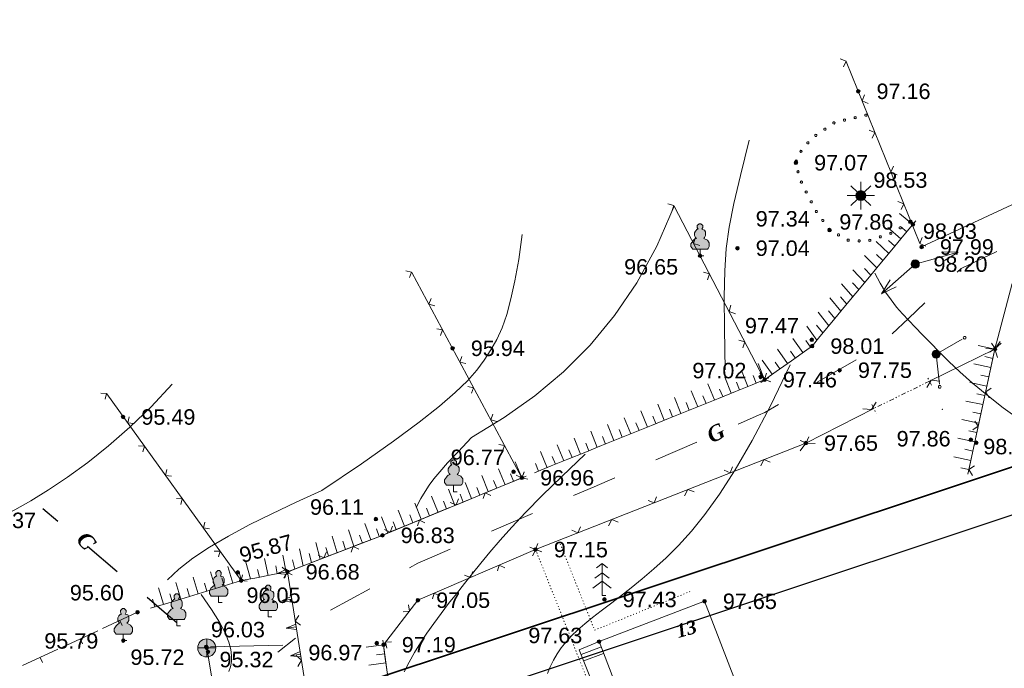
# Model space of a CAD drawing. Header units: millimetres. Extents: x 9396 to 25236, y 15106 to 31102.
# Tile 54 of 256: x 10264 to 10372, y 16386 to 16457. Entities that reach past the tile are written whole.
import ezdxf
from ezdxf.enums import TextEntityAlignment as Align

# ---------------------------------------------------------------- set-up
doc = ezdxf.new("R2010")
doc.units = ezdxf.units.MM
for name, pattern in [('DIVIDE', [1.25, 0.5, -0.25, 0, -0.25, 0, -0.25]), ('DOT', [0.25, 0, -0.25]), ('HIDDEN', [0.375, 0.25, -0.125])]:
    doc.linetypes.add(name, pattern=pattern)
for name, color, linetype, lineweight, true_color in [('1001010', 7, 'Continuous', 9, 0x000000), ('10010110', 7, 'Continuous', 20, 0xa25100), ('10010212', 7, 'Continuous', 9, 0x000000), ('10010230', 7, 'Continuous', 20, 0x000000), ('10010250', 7, 'Continuous', 9, 0x000000), ('1060000', 7, 'Continuous', 9, 0x000000), ('1070000', 7, 'DOT', 9, 0x000000), ('2030012', 7, 'Continuous', 9, 0x000000), ('21100200', 7, 'HIDDEN', 0, 0x800080), ('3000105', 7, 'DIVIDE', 9, 0x000000), ('3000113', 7, 'Continuous', 9, 0x000000), ('3000220', 7, 'Continuous', 9, 0x000000), ('3000260', 7, 'Continuous', 9, 0x000000), ('4000091', 7, 'Continuous', 9, 0x000000), ('4000210', 7, 'Continuous', 9, 0x000000), ('4000230', 7, 'Continuous', 9, 0x000000), ('5010320', 7, 'Continuous', 20, 0x800000), ('5010430', 7, 'Continuous', 9, 0x000000), ('6011210', 1, 'Continuous', 9, 0xff0000), ('8010120', 7, 'Continuous', 20, 0x0080ff), ('9010110', 7, 'Continuous', 9, 0x000000)]:
    doc.layers.add(name, color=color, linetype=linetype, lineweight=lineweight, true_color=true_color)
doc.layers.add('Рамка', color=7, linetype='Continuous', lineweight=35)
doc.styles.add('10', font='timesbi.ttf', dxfattribs={"height": 0.001481})
doc.styles.add('3', font='timesbi.ttf', dxfattribs={"height": 0.001693})
doc.styles.add('F2', font='arial.ttf', dxfattribs={"height": 0.001693})

# ---------------------------------------------------------------- blocks, each defined once
blk = doc.blocks.new('SYMBOL21100200')
at = {"true_color": 0x800080}
h = blk.add_hatch(color=216, dxfattribs=at)
edge = h.paths.add_edge_path()
edge.add_arc((0, 0), 0.1, 0, 360)
at = {"color": 216, "linetype": 'Continuous', "lineweight": 0, "true_color": 0x800080}
blk.add_circle((0, 0), 0.1, dxfattribs=at)
blk = doc.blocks.new('SYMBOL4000210')
at = {"true_color": 0xffffff}
blk.add_hatch(color=7, dxfattribs=at).paths.add_polyline_path([(0.05, 1.75), (-0.05, 1.75), (-0.15, 1.65), (-0.15, 1.55), (-0.1, 1.45), (-0.15, 1.45), (-0.25, 1.35), (-0.3, 1.25), (-0.3, 1.1), (-0.25, 1), (-0.2, 0.95), (-0.3, 0.9), (-0.35, 0.85), (-0.4, 0.8), (-0.5, 0.65), (-0.5, 0.5), (-0.4, 0.35), (-0.3, 0.35), (-0.1, 0.35), (0, 0.35), (0.15, 0.35), (0.4, 0.35), (0.45, 0.4), (0.5, 0.5), (0.5, 0.7), (0.4, 0.85), (0.2, 0.95), (0.25, 1), (0.3, 1.1), (0.3, 1.3), (0.25, 1.4), (0.1, 1.45), (0.15, 1.55), (0.15, 1.65)])
at = {"color": 18, "linetype": 'Continuous', "lineweight": 0, "true_color": 0x000000, "flags": 128}
blk.add_lwpolyline([(0.05, 1.75), (-0.05, 1.75), (-0.15, 1.65), (-0.15, 1.55), (-0.1, 1.45), (-0.15, 1.45), (-0.25, 1.35), (-0.3, 1.25), (-0.3, 1.1), (-0.25, 1), (-0.2, 0.95), (-0.3, 0.9), (-0.35, 0.85), (-0.4, 0.8), (-0.5, 0.65), (-0.5, 0.5), (-0.4, 0.35), (-0.3, 0.35), (-0.1, 0.35), (0, 0.35), (0.15, 0.35), (0.4, 0.35), (0.45, 0.4), (0.5, 0.5), (0.5, 0.7), (0.4, 0.85), (0.2, 0.95), (0.25, 1), (0.3, 1.1), (0.3, 1.3), (0.25, 1.4), (0.1, 1.45), (0.15, 1.55), (0.15, 1.65), (0.05, 1.75)], close=True, dxfattribs=at)
blk.add_lwpolyline([(0, 0.35), (0, 0), (0.2, 0)], dxfattribs=at)
blk = doc.blocks.new('SYMBOL5010430')
at = {"true_color": 0xffffff}
h = blk.add_hatch(color=7, dxfattribs=at)
edge = h.paths.add_edge_path()
edge.add_arc((0, 0), 0.495, 0, 360)
at = {"color": 18, "linetype": 'Continuous', "lineweight": 0, "true_color": 0x000000, "flags": 128}
for points in [[(-0.495, 0), (0.495, 0)], [(0, -0.495), (0, 0.495)]]:
    blk.add_lwpolyline(points, dxfattribs=at)
at = {"color": 18, "linetype": 'Continuous', "lineweight": 0, "true_color": 0x000000}
blk.add_circle((0, 0), 0.495, dxfattribs=at)
blk = doc.blocks.new('SYMBOL2030012')
at = {"true_color": 0xffffff}
h = blk.add_hatch(color=7, dxfattribs=at)
edge = h.paths.add_edge_path()
edge.add_arc((0, 0), 0.225, 0, 360)
at = {"true_color": 0x000000}
h = blk.add_hatch(color=18, dxfattribs=at)
edge = h.paths.add_edge_path()
edge.add_arc((0, 0), 0.05, 0, 360)
at = {"color": 18, "linetype": 'Continuous', "lineweight": 0, "true_color": 0x000000}
for radius in [0.225, 0.05]:
    blk.add_circle((0, 0), radius, dxfattribs=at)
blk = doc.blocks.new('SYMBOL10010250')
at = {"true_color": 0xffffff}
h = blk.add_hatch(color=7, dxfattribs=at)
edge = h.paths.add_edge_path()
edge.add_arc((0, 0), 0.27, 0, 360)
at = {"color": 18, "linetype": 'Continuous', "lineweight": 0, "true_color": 0x000000, "flags": 128}
for points in [[(-0.189, 0.189), (-0.54, 0.54)], [(0, 0.27), (0, 0.756)], [(0.189, 0.189), (0.54, 0.54)], [(-0.27, 0), (-0.756, 0)], [(0.27, 0), (0.756, 0)], [(-0.54, -0.54), (-0.189, -0.189)], [(0, -0.27), (0, -0.756)], [(0.189, -0.189), (0.54, -0.54)]]:
    blk.add_lwpolyline(points, dxfattribs=at)
at = {"color": 18, "linetype": 'Continuous', "lineweight": 0, "true_color": 0x000000}
blk.add_circle((0, 0), 0.27, dxfattribs=at)
blk = doc.blocks.new('SYMBOL4000230')
at = {"color": 18, "linetype": 'Continuous', "lineweight": 0, "true_color": 0x000000, "flags": 128}
for points in [[(0.204, 0), (0, 0), (0, 1.75), (-0.3, 1.5)], [(0, 1.75), (0.3, 1.5)], [(0, 1.241), (-0.4, 0.95)], [(0, 1.241), (0.4, 0.95)], [(0, 0.778), (-0.5, 0.4)], [(0, 0.778), (0.5, 0.4)]]:
    blk.add_lwpolyline(points, dxfattribs=at)

msp = doc.modelspace()

# ---------------------------------------------------------------- linework, layer by layer
at = {"layer": '1001010', "color": 253}
for p, q in [((10338.88, 16393.12), (10342.26, 16384.34)), ((10325.36, 16387.3), (10327.57, 16388.15)), ((10325.64, 16386.59), (10327.81, 16387.39))]:
    msp.add_line(p, q, dxfattribs=at)
for points in [[(10346.96, 16372.74, 0), (10335.18, 16368.22, 0), (10327.32, 16388.7, 0), (10338.88, 16393.12, 0)], [(10327.32, 16388.7, 0), (10325.12, 16387.82, 0), (10327.27, 16382.51, 0), (10329.5, 16383.3, 0)]]:
    msp.add_polyline3d(points, dxfattribs=at)
at = {"layer": '10010110'}
for points in [[(10343.78, 16443.61, 0), (10342.82, 16439.74, 0), (10342.1, 16436.67, 0), (10341.59, 16434.1, 0), (10341.26, 16431.74, 0), (10341.08, 16429.29, 0), (10341.02, 16426.46, 0), (10341.05, 16422.95, 0), (10341.13, 16418.48, 0)], [(10335.55, 16436.4, 0), (10333.63, 16431.99, 0), (10331.46, 16428, 0), (10329.02, 16424.41, 0), (10326.34, 16421.18, 0), (10323.43, 16418.26, 0), (10320.28, 16415.63, 0), (10316.92, 16413.24, 0), (10313.35, 16411.07, 0)], [(10296.94, 16405.25, 0), (10301.27, 16408.17, 0), (10304.79, 16410.64, 0), (10307.61, 16412.72, 0), (10309.83, 16414.47, 0), (10311.56, 16415.97, 0), (10312.88, 16417.27, 0), (10313.91, 16418.43, 0), (10314.74, 16419.53, 0), (10315.46, 16420.64, 0), (10316.1, 16421.8, 0), (10316.68, 16423.07, 0), (10317.19, 16424.53, 0), (10317.66, 16426.22, 0), (10318.1, 16428.2, 0), (10318.51, 16430.54, 0), (10318.9, 16433.29, 0)], [(10357.53, 16429.06, 0), (10358.12, 16427.95, 0), (10358.71, 16426.98, 0), (10359.31, 16426.12, 0), (10359.92, 16425.34, 0), (10360.57, 16424.6, 0), (10361.25, 16423.87, 0), (10361.97, 16423.12, 0), (10362.76, 16422.31, 0), (10363.62, 16421.43, 0), (10364.57, 16420.45, 0), (10365.64, 16419.39, 0), (10366.85, 16418.25, 0), (10368.23, 16417.02, 0), (10369.8, 16415.71, 0), (10371.6, 16414.31, 0), (10373.63, 16412.83, 0)], [(10348.27, 16419.01, 0), (10346.09, 16414.52, 0), (10344.08, 16410.71, 0), (10342.23, 16407.52, 0), (10340.52, 16404.86, 0), (10338.92, 16402.64, 0), (10337.43, 16400.79, 0), (10336.01, 16399.23, 0), (10334.65, 16397.88, 0), (10333.33, 16396.67, 0), (10332.05, 16395.57, 0), (10330.83, 16394.58, 0), (10329.66, 16393.67, 0), (10328.57, 16392.84, 0), (10327.54, 16392.07, 0), (10326.6, 16391.34, 0), (10325.74, 16390.65, 0), (10324.98, 16389.98, 0), (10324.3, 16389.33, 0), (10323.7, 16388.67, 0), (10323.18, 16388.02, 0), (10322.72, 16387.35, 0), (10322.32, 16386.67, 0), (10321.97, 16385.95, 0), (10321.66, 16385.21, 0)], [(10280.54, 16416.89, 0), (10278.23, 16414.42, 0), (10275.9, 16412.17, 0), (10273.57, 16410.14, 0), (10271.29, 16408.32, 0), (10269.08, 16406.72, 0), (10266.99, 16405.32, 0), (10265.04, 16404.12, 0), (10263.28, 16403.13, 0), (10261.71, 16402.34, 0), (10260.27, 16401.75, 0), (10258.87, 16401.36, 0), (10257.41, 16401.18, 0), (10255.82, 16401.21, 0), (10254, 16401.46, 0), (10251.86, 16401.92, 0), (10249.32, 16402.6, 0)], [(10313.35, 16411.07, 0), (10311.86, 16409.49, 0), (10310.72, 16408.27, 0), (10309.87, 16407.31, 0), (10309.21, 16406.54, 0), (10308.7, 16405.85, 0), (10308.25, 16405.15, 0), (10307.8, 16404.37, 0), (10307.26, 16403.4, 0)], [(10305.94, 16385.4, 0), (10306.49, 16386.46, 0), (10307.09, 16387.52, 0), (10307.74, 16388.58, 0), (10308.45, 16389.64, 0), (10309.21, 16390.7, 0), (10310, 16391.78, 0), (10310.83, 16392.86, 0), (10311.68, 16393.94, 0), (10312.56, 16395.05, 0), (10313.46, 16396.16, 0), (10314.37, 16397.3, 0), (10315.36, 16398.5, 0), (10316.46, 16399.8, 0), (10317.74, 16401.23, 0), (10319.26, 16402.85, 0), (10321.07, 16404.7, 0), (10323.23, 16406.8, 0), (10325.78, 16409.22, 0)], [(10296.94, 16405.25, 0), (10294.13, 16403.97, 0), (10291.47, 16402.71, 0), (10288.98, 16401.48, 0), (10286.69, 16400.25, 0), (10284.62, 16399.04, 0), (10282.81, 16397.84, 0), (10281.26, 16396.65, 0), (10280.01, 16395.46, 0)], [(10283.72, 16393.87, 0), (10284.86, 16392.22, 0), (10285.72, 16390.83, 0), (10286.34, 16389.65, 0), (10286.74, 16388.66, 0), (10286.97, 16387.83, 0), (10287.05, 16387.13, 0), (10287.02, 16386.51, 0), (10286.91, 16385.95, 0), (10286.75, 16385.43, 0)]]:
    msp.add_polyline3d(points, dxfattribs=at)
at = {"layer": '10010212', "color": 253}
for p, q in [((10361.7, 16434.38), (10360.23, 16435.59)), ((10361.7, 16434.38), (10360.23, 16435.59)), ((10360.38, 16432.8), (10358.96, 16434.05)), ((10360.38, 16432.8), (10358.96, 16434.05)), ((10361.04, 16433.59), (10360.35, 16434.16)), ((10362.03, 16434.78), (10360.71, 16433.19)), ((10360.71, 16433.19), (10359.4, 16431.61)), ((10359.07, 16431.21), (10357.69, 16432.51)), ((10359.07, 16431.21), (10357.69, 16432.51)), ((10359.73, 16432), (10359.03, 16432.62)), ((10357.76, 16429.63), (10356.41, 16430.97)), ((10357.76, 16429.63), (10356.41, 16430.97)), ((10358.41, 16430.42), (10357.71, 16431.08)), ((10359.4, 16431.61), (10358.08, 16430.02)), ((10357.1, 16428.83), (10356.39, 16429.54)), ((10358.08, 16430.02), (10356.77, 16428.44)), ((10356.44, 16428.04), (10355.14, 16429.43)), ((10356.44, 16428.04), (10355.14, 16429.43)), ((10355.13, 16426.46), (10353.87, 16427.88)), ((10355.13, 16426.46), (10353.87, 16427.88)), ((10355.79, 16427.25), (10355.08, 16427.99)), ((10356.77, 16428.44), (10355.46, 16426.85)), ((10353.82, 16424.87), (10352.61, 16426.34)), ((10353.82, 16424.87), (10352.61, 16426.34)), ((10354.47, 16425.66), (10353.76, 16426.45)), ((10355.46, 16426.85), (10354.14, 16425.27)), ((10354.14, 16425.27), (10352.83, 16423.68)), ((10352.5, 16423.29), (10351.34, 16424.79)), ((10352.5, 16423.29), (10351.34, 16424.79)), ((10353.16, 16424.08), (10352.45, 16424.91)), ((10351.19, 16421.7), (10350.07, 16423.24)), ((10351.19, 16421.7), (10350.07, 16423.24)), ((10351.85, 16422.5), (10351.14, 16423.37)), ((10352.83, 16423.68), (10351.52, 16422.1)), ((10349.66, 16420.35), (10348.56, 16421.9)), ((10349.66, 16420.35), (10348.56, 16421.9)), ((10350.5, 16420.95), (10349.98, 16421.68)), ((10370.7, 16420.74), (10368.84, 16421.14)), ((10370.7, 16420.74), (10368.84, 16421.14)), ((10370.81, 16421.25), (10370.37, 16419.22)), ((10347.98, 16419.16), (10346.88, 16420.72)), ((10347.98, 16419.16), (10346.88, 16420.72)), ((10348.82, 16419.76), (10348.3, 16420.49)), ((10350.08, 16420.65), (10348.4, 16419.46)), ((10370.48, 16419.72), (10369.6, 16419.92)), ((10345.46, 16417.38), (10344.75, 16419.14)), ((10345.46, 16417.38), (10344.75, 16419.14)), ((10346.3, 16417.98), (10345.2, 16419.53)), ((10346.3, 16417.98), (10345.2, 16419.53)), ((10347.14, 16418.57), (10346.62, 16419.3)), ((10348.4, 16419.46), (10346.72, 16418.27)), ((10370.26, 16418.71), (10368.4, 16419.11)), ((10370.26, 16418.71), (10368.4, 16419.11)), ((10370.37, 16419.22), (10369.93, 16417.19)), ((10343.62, 16416.64), (10342.91, 16418.4)), ((10343.62, 16416.64), (10342.91, 16418.4)), ((10344.54, 16417.01), (10344.2, 16417.84)), ((10345.46, 16417.38), (10344.94, 16418.12)), ((10346.72, 16418.27), (10345.04, 16417.08)), ((10370.04, 16417.69), (10369.16, 16417.88)), ((10339.95, 16415.16), (10339.24, 16416.92)), ((10339.95, 16415.16), (10339.24, 16416.92)), ((10341.79, 16415.9), (10341.08, 16417.66)), ((10341.79, 16415.9), (10341.08, 16417.66)), ((10344.08, 16416.83), (10342.25, 16416.08)), ((10342.71, 16416.27), (10342.37, 16417.1)), ((10345.92, 16417.57), (10344.08, 16416.83)), ((10369.82, 16416.68), (10367.96, 16417.08)), ((10369.82, 16416.68), (10367.96, 16417.08)), ((10369.93, 16417.19), (10369.49, 16415.15)), ((10338.12, 16414.42), (10337.41, 16416.18)), ((10338.12, 16414.42), (10337.41, 16416.18)), ((10339.04, 16414.79), (10338.7, 16415.62)), ((10342.25, 16416.08), (10340.41, 16415.34)), ((10340.87, 16415.53), (10340.53, 16416.36)), ((10369.6, 16415.66), (10368.72, 16415.85)), ((10334.45, 16412.94), (10333.74, 16414.7)), ((10334.45, 16412.94), (10333.74, 16414.7)), ((10336.28, 16413.68), (10335.57, 16415.44)), ((10336.28, 16413.68), (10335.57, 16415.44)), ((10338.58, 16414.6), (10336.74, 16413.86)), ((10337.2, 16414.05), (10336.86, 16414.88)), ((10340.41, 16415.34), (10338.58, 16414.6)), ((10369.38, 16414.65), (10367.52, 16415.05)), ((10369.38, 16414.65), (10367.52, 16415.05)), ((10369.49, 16415.15), (10369.05, 16413.12)), ((10332.62, 16412.2), (10331.9, 16413.96)), ((10332.62, 16412.2), (10331.9, 16413.96)), ((10333.53, 16412.57), (10333.2, 16413.4)), ((10336.74, 16413.86), (10334.91, 16413.12)), ((10335.37, 16413.31), (10335.03, 16414.14)), ((10369.16, 16413.63), (10368.28, 16413.82)), ((10328.95, 16410.71), (10328.24, 16412.48)), ((10328.95, 16410.71), (10328.24, 16412.48)), ((10330.78, 16411.46), (10330.07, 16413.22)), ((10330.78, 16411.46), (10330.07, 16413.22)), ((10333.07, 16412.38), (10331.24, 16411.64)), ((10331.7, 16411.83), (10331.36, 16412.66)), ((10334.91, 16413.12), (10333.07, 16412.38)), ((10368.94, 16412.61), (10367.08, 16413.02)), ((10368.94, 16412.61), (10367.08, 16413.02)), ((10369.05, 16413.12), (10368.61, 16411.09)), ((10327.11, 16409.97), (10326.4, 16411.74)), ((10327.11, 16409.97), (10326.4, 16411.74)), ((10331.24, 16411.64), (10329.41, 16410.9)), ((10329.86, 16411.08), (10329.53, 16411.92)), ((10368.72, 16411.6), (10367.84, 16411.79)), ((10323.44, 16408.49), (10322.73, 16410.25)), ((10323.44, 16408.49), (10322.73, 16410.25)), ((10325.28, 16409.23), (10324.57, 16410.99)), ((10325.28, 16409.23), (10324.57, 16410.99)), ((10327.57, 16410.16), (10325.74, 16409.42)), ((10326.2, 16409.6), (10325.86, 16410.44)), ((10329.41, 16410.9), (10327.57, 16410.16)), ((10328.03, 16410.34), (10327.69, 16411.18)), ((10368.5, 16410.58), (10366.64, 16410.98)), ((10368.5, 16410.58), (10366.64, 16410.98)), ((10368.61, 16411.09), (10368.17, 16409.06)), ((10321.61, 16407.75), (10320.9, 16409.51)), ((10321.61, 16407.75), (10320.9, 16409.51)), ((10325.74, 16409.42), (10323.9, 16408.68)), ((10324.36, 16408.86), (10324.02, 16409.7)), ((10368.28, 16409.57), (10367.4, 16409.76)), ((10368.17, 16409.06), (10367.73, 16407.03)), ((10318.86, 16406.64), (10318.13, 16408.4)), ((10318.86, 16406.64), (10318.13, 16408.4)), ((10320.69, 16407.38), (10320.35, 16408.22)), ((10323.9, 16408.68), (10322.07, 16407.94)), ((10322.53, 16408.12), (10322.19, 16408.96)), ((10368.06, 16408.55), (10366.2, 16408.95)), ((10368.06, 16408.55), (10366.2, 16408.95)), ((10315.18, 16405.13), (10314.47, 16406.89)), ((10315.18, 16405.13), (10314.47, 16406.89)), ((10317.02, 16405.88), (10316.3, 16407.64)), ((10317.02, 16405.88), (10316.3, 16407.64)), ((10317.94, 16406.26), (10317.6, 16407.09)), ((10322.07, 16407.94), (10320.23, 16407.2)), ((10367.84, 16407.54), (10366.96, 16407.73)), ((10313.34, 16404.37), (10312.64, 16406.13)), ((10313.34, 16404.37), (10312.64, 16406.13)), ((10317.48, 16406.07), (10315.64, 16405.32)), ((10316.1, 16405.51), (10315.76, 16406.34)), ((10319.32, 16406.83), (10317.48, 16406.07)), ((10311.51, 16403.61), (10310.8, 16405.38)), ((10311.51, 16403.61), (10310.8, 16405.38)), ((10312.43, 16403.99), (10312.09, 16404.84)), ((10315.64, 16405.32), (10313.8, 16404.56)), ((10314.26, 16404.75), (10313.92, 16405.59)), ((10307.83, 16402.1), (10307.14, 16403.87)), ((10307.83, 16402.1), (10307.14, 16403.87)), ((10309.67, 16402.86), (10308.97, 16404.62)), ((10309.67, 16402.86), (10308.97, 16404.62)), ((10311.97, 16403.8), (10310.13, 16403.05)), ((10310.59, 16403.24), (10310.25, 16404.08)), ((10313.8, 16404.56), (10311.97, 16403.8)), ((10305.99, 16401.34), (10305.31, 16403.11)), ((10305.99, 16401.34), (10305.31, 16403.11)), ((10306.91, 16401.72), (10306.58, 16402.58)), ((10310.13, 16403.05), (10308.29, 16402.29)), ((10308.75, 16402.48), (10308.41, 16403.33)), ((10302.31, 16399.86), (10301.66, 16401.65)), ((10302.31, 16399.86), (10301.66, 16401.65)), ((10304.16, 16400.59), (10303.47, 16402.36)), ((10304.16, 16400.59), (10303.47, 16402.36)), ((10306.45, 16401.53), (10304.62, 16400.78)), ((10305.07, 16400.97), (10304.74, 16401.82)), ((10308.29, 16402.29), (10306.45, 16401.53)), ((10300.45, 16399.15), (10299.87, 16400.95)), ((10300.45, 16399.15), (10299.87, 16400.95)), ((10303.23, 16400.22), (10302.91, 16401.06)), ((10296.74, 16397.72), (10296.27, 16399.56)), ((10296.74, 16397.72), (10296.27, 16399.56)), ((10298.6, 16398.43), (10298.07, 16400.26)), ((10298.6, 16398.43), (10298.07, 16400.26)), ((10299.52, 16398.79), (10299.23, 16399.7)), ((10302.77, 16400.04), (10300.92, 16399.32)), ((10301.38, 16399.5), (10301.07, 16400.37)), ((10294.89, 16397.01), (10294.48, 16398.86)), ((10294.89, 16397.01), (10294.48, 16398.86)), ((10295.81, 16397.36), (10295.56, 16398.35)), ((10299.06, 16398.61), (10297.21, 16397.9)), ((10297.67, 16398.08), (10297.39, 16399.02)), ((10300.92, 16399.32), (10299.06, 16398.61)), ((10289.12, 16395.58), (10288.61, 16397.4)), ((10289.12, 16395.58), (10288.61, 16397.4)), ((10291.07, 16395.95), (10290.64, 16397.79)), ((10291.07, 16395.95), (10290.64, 16397.79)), ((10293.03, 16396.32), (10292.67, 16398.18)), ((10293.03, 16396.32), (10292.67, 16398.18)), ((10295.35, 16397.18), (10293.5, 16396.47)), ((10293.96, 16396.65), (10293.72, 16397.67)), ((10297.21, 16397.9), (10295.35, 16397.18)), ((10285.29, 16394.53), (10284.74, 16396.34)), ((10285.29, 16394.53), (10284.74, 16396.34)), ((10287.19, 16395.11), (10286.64, 16396.92)), ((10287.19, 16395.11), (10286.64, 16396.92)), ((10288.14, 16395.39), (10287.88, 16396.26)), ((10290.1, 16395.76), (10289.9, 16396.59)), ((10293.51, 16396.41), (10291.56, 16396.04)), ((10292.05, 16396.13), (10291.88, 16397.01)), ((10281.49, 16393.37), (10280.94, 16395.19)), ((10281.49, 16393.37), (10280.94, 16395.19)), ((10283.39, 16393.95), (10282.84, 16395.76)), ((10283.39, 16393.95), (10282.84, 16395.76)), ((10284.34, 16394.24), (10284.08, 16395.1)), ((10287.67, 16395.25), (10285.77, 16394.67)), ((10286.24, 16394.82), (10285.98, 16395.68)), ((10291.56, 16396.04), (10289.61, 16395.67)), ((10279.59, 16392.79), (10279.04, 16394.61)), ((10279.59, 16392.79), (10279.04, 16394.61)), ((10280.54, 16393.08), (10280.28, 16393.94)), ((10283.87, 16394.09), (10281.97, 16393.51)), ((10282.44, 16393.66), (10282.18, 16394.52)), ((10285.77, 16394.67), (10283.87, 16394.09)), ((10280.06, 16392.93), (10278.16, 16392.36)), ((10278.64, 16392.5), (10278.38, 16393.36)), ((10281.97, 16393.51), (10280.06, 16392.93)), ((10303.63, 16388.86), (10303.89, 16386.87)), ((10303.7, 16388.36), (10301.81, 16388.11)), ((10303.7, 16388.36), (10301.81, 16388.11)), ((10303.96, 16386.38), (10302.08, 16386.13)), ((10303.96, 16386.38), (10302.08, 16386.13)), ((10303.83, 16387.37), (10302.94, 16387.25)), ((10303.89, 16386.87), (10304.16, 16384.89))]:
    msp.add_line(p, q, dxfattribs=at)
for points in [[(10351.52, 16422.1, 0), (10350.66, 16421.06, 0), (10350.08, 16420.65, 0)], [(10304.62, 16400.78, 0), (10303.56, 16400.34, 0), (10302.77, 16400.04, 0)], [(10289.61, 16395.67, 0), (10288.1, 16395.38, 0), (10287.67, 16395.25, 0)]]:
    msp.add_polyline3d(points, dxfattribs=at)
at = {"layer": '10010230', "color": 253}
for p, q in [((10293.16, 16396.34), (10292.07, 16396.17)), ((10293.16, 16396.34), (10295.56, 16381.32)), ((10293.64, 16393.34), (10292.55, 16393.16)), ((10294.12, 16390.33), (10293.03, 16390.16)), ((10294.6, 16387.33), (10293.51, 16387.16))]:
    msp.add_line(p, q, dxfattribs=at)
for points in [[(10293.11, 16396.64, 0), (10292.07, 16396.17, 0), (10293.21, 16396.04, 0)], [(10293.59, 16393.64, 0), (10292.55, 16393.16, 0), (10293.69, 16393.04, 0)], [(10294.07, 16390.63, 0), (10293.03, 16390.16, 0), (10294.17, 16390.03, 0)], [(10294.55, 16387.63, 0), (10293.51, 16387.16, 0), (10294.64, 16387.03, 0)]]:
    msp.add_polyline3d(points, dxfattribs=at)
for points in [[(10293.11, 16396.64, 0), (10292.07, 16396.17, 0), (10293.21, 16396.04, 0), (10293.11, 16396.64, 0)], [(10293.59, 16393.64, 0), (10292.55, 16393.16, 0), (10293.69, 16393.04, 0), (10293.59, 16393.64, 0)], [(10294.07, 16390.63, 0), (10293.03, 16390.16, 0), (10294.17, 16390.03, 0), (10294.07, 16390.63, 0)], [(10294.55, 16387.63, 0), (10293.51, 16387.16, 0), (10294.64, 16387.03, 0), (10294.55, 16387.63, 0)]]:
    msp.add_polyline3d(points, close=True, dxfattribs=at)
at = {"layer": '1060000', "color": 253}
msp.add_line((10284.72, 16388.13), (10292.65, 16388.33), dxfattribs=at)
at = {"layer": '1070000', "color": 253}
for points in [[(10323.06, 16399.39, 0), (10326.83, 16389.96, 0), (10337.25, 16394.18, 0)], [(10320.36, 16398.78, 0), (10330.43, 16373.52, 0), (10333.66, 16365.79, 0), (10344.08, 16369.74, 0)]]:
    msp.add_polyline3d(points, dxfattribs=at)
at = {"layer": '3000105', "color": 253}
for p, q in [((10363.73, 16416.77), (10363.25, 16417.75)), ((10363.51, 16417.22), (10357.41, 16414.22)), ((10357.19, 16414.67), (10357.67, 16413.68))]:
    msp.add_line(p, q, dxfattribs=at)
at = {"layer": '3000113', "color": 253}
msp.add_line((10362.65, 16431.92), (10375.4, 16437.88), dxfattribs=at)
at = {"layer": '3000220', "color": 253}
for p, q in [((10276.74, 16391.92), (10272.89, 16390.14)), ((10274.81, 16391.03), (10275.07, 16390.48)), ((10272.37, 16389.89), (10268.52, 16388.11)), ((10270.45, 16389), (10270.7, 16388.46)), ((10268, 16387.86), (10264.15, 16386.08)), ((10266.08, 16386.97), (10266.33, 16386.43))]:
    msp.add_line(p, q, dxfattribs=at)
at = {"layer": '3000260', "color": 253}
for p, q in [((10362.47, 16432.29), (10354.41, 16452.21)), ((10345.46, 16417.38), (10335.55, 16436.4)), ((10318.86, 16406.64), (10306.8, 16429.12)), ((10370.7, 16420.74), (10372.58, 16427.92)), ((10370.7, 16420.74), (10363.51, 16417.22)), ((10367.84, 16407.53), (10370.7, 16420.74)), ((10288.1, 16395.38), (10273.39, 16415.83)), ((10349.96, 16410.44), (10357.41, 16414.22)), ((10320.36, 16398.78), (10349.96, 16410.44)), ((10293.16, 16396.34), (10295.56, 16381.32))]:
    msp.add_line(p, q, dxfattribs=at)
for points in [[(10354.11, 16451.63, 0), (10354.39, 16452.26, 0), (10353.75, 16452.51, 0)], [(10356.81, 16447.61, 0), (10356.14, 16447.92, 0), (10356.41, 16448.59, 0)], [(10357.26, 16443.82, 0), (10357.55, 16444.46, 0), (10356.91, 16444.7, 0)], [(10359.97, 16439.8, 0), (10359.3, 16440.11, 0), (10359.57, 16440.78, 0)], [(10335.3, 16435.79, 0), (10335.52, 16436.45, 0), (10334.86, 16436.63, 0)], [(10360.42, 16436.01, 0), (10360.7, 16436.65, 0), (10360.07, 16436.89, 0)], [(10338.37, 16432.06, 0), (10337.68, 16432.3, 0), (10337.89, 16432.99, 0)], [(10363.13, 16432, 0), (10362.46, 16432.31, 0), (10362.73, 16432.97, 0)], [(10306.53, 16428.57, 0), (10306.77, 16429.17, 0), (10306.15, 16429.29, 0)], [(10339.18, 16428.33, 0), (10339.4, 16428.99, 0), (10338.75, 16429.17, 0)], [(10309.32, 16425.48, 0), (10308.66, 16425.65, 0), (10308.9, 16426.27, 0)], [(10342.26, 16424.6, 0), (10341.57, 16424.85, 0), (10341.77, 16425.53, 0)], [(10309.93, 16422.24, 0), (10310.17, 16422.84, 0), (10309.54, 16422.95, 0)], [(10343.07, 16420.88, 0), (10343.29, 16421.54, 0), (10342.63, 16421.72, 0)], [(10371.26, 16421.57, 0), (10370.68, 16420.73, 0), (10369.69, 16420.81, 0)], [(10370.11, 16420.41, 0), (10370.71, 16420.79, 0), (10370.32, 16421.37, 0)], [(10370.98, 16419.83, 0), (10370.7, 16420.76, 0), (10371.39, 16421.4, 0)], [(10312.72, 16419.15, 0), (10312.06, 16419.32, 0), (10312.29, 16419.94, 0)], [(10346.14, 16417.15, 0), (10345.45, 16417.39, 0), (10345.66, 16418.08, 0)], [(10313.32, 16415.91, 0), (10313.57, 16416.51, 0), (10312.94, 16416.62, 0)], [(10364.65, 16417.22, 0), (10363.71, 16417.32, 0), (10363.24, 16416.53, 0)], [(10273.18, 16415.25, 0), (10273.35, 16415.88, 0), (10272.72, 16415.9, 0)], [(10370.06, 16415.41, 0), (10369.68, 16416.06, 0), (10370.29, 16416.47, 0)], [(10356.21, 16414.18, 0), (10357.18, 16414.11, 0), (10357.67, 16414.92, 0)], [(10316.11, 16412.82, 0), (10315.46, 16412.98, 0), (10315.69, 16413.61, 0)], [(10276.33, 16412.6, 0), (10275.66, 16412.67, 0), (10275.81, 16413.32, 0)], [(10368.27, 16411.9, 0), (10368.87, 16412.28, 0), (10368.48, 16412.85, 0)], [(10277.33, 16409.49, 0), (10277.5, 16410.11, 0), (10276.86, 16410.14, 0)], [(10316.72, 16409.57, 0), (10316.96, 16410.17, 0), (10316.34, 16410.28, 0)], [(10349.35, 16410.74, 0), (10350.02, 16410.46, 0), (10350.29, 16411.11, 0)], [(10349.37, 16409.58, 0), (10349.97, 16410.45, 0), (10350.99, 16410.41, 0)], [(10345.03, 16407.96, 0), (10345.38, 16408.64, 0), (10346.07, 16408.37, 0)], [(10368.22, 16406.9, 0), (10367.84, 16407.55, 0), (10368.45, 16407.96, 0)], [(10280.47, 16406.83, 0), (10279.8, 16406.91, 0), (10279.95, 16407.55, 0)], [(10319.12, 16407.29, 0), (10318.85, 16406.64, 0), (10318.22, 16406.92, 0)], [(10319.51, 16406.48, 0), (10318.85, 16406.65, 0), (10319.09, 16407.27, 0)], [(10341.02, 16407.46, 0), (10341.68, 16407.18, 0), (10341.95, 16407.83, 0)], [(10318.86, 16406.64, 0), (10303.56, 16400.34, 0), (10293.16, 16396.34, 0)], [(10315.44, 16404.69, 0), (10314.84, 16404.99, 0), (10314.63, 16404.36, 0)], [(10336.69, 16404.68, 0), (10337.04, 16405.35, 0), (10337.73, 16405.09, 0)], [(10281.47, 16403.73, 0), (10281.64, 16404.35, 0), (10281.01, 16404.38, 0)], [(10311.91, 16404.32, 0), (10311.64, 16403.67, 0), (10311, 16403.95, 0)], [(10332.68, 16404.17, 0), (10333.34, 16403.9, 0), (10333.62, 16404.54, 0)], [(10284.62, 16401.07, 0), (10283.95, 16401.15, 0), (10284.1, 16401.79, 0)], [(10308.23, 16401.72, 0), (10307.62, 16402.02, 0), (10307.42, 16401.39, 0)], [(10328.36, 16401.39, 0), (10328.7, 16402.07, 0), (10329.4, 16401.8, 0)], [(10304.69, 16401.35, 0), (10304.42, 16400.7, 0), (10303.79, 16400.98, 0)], [(10324.34, 16400.89, 0), (10325, 16400.61, 0), (10325.28, 16401.26, 0)], [(10320.61, 16399.43, 0), (10320.35, 16398.78, 0), (10319.71, 16399.05, 0)], [(10285.62, 16397.97, 0), (10285.79, 16398.59, 0), (10285.15, 16398.62, 0)], [(10297.44, 16398.52, 0), (10297.15, 16397.88, 0), (10296.53, 16398.17, 0)], [(10300.98, 16398.81, 0), (10300.38, 16399.12, 0), (10300.16, 16398.5, 0)], [(10320.36, 16398.78, 0), (10307.46, 16393.24, 0), (10303.7, 16388.36, 0), (10307.8, 16357.98, 0)], [(10320.02, 16398.11, 0), (10320.37, 16398.78, 0), (10321.06, 16398.52, 0)], [(10292.57, 16396.87, 0), (10293.16, 16396.33, 0), (10292.76, 16395.66, 0)], [(10293.7, 16396.01, 0), (10293.1, 16396.32, 0), (10292.88, 16395.7, 0)], [(10313.47, 16396.37, 0), (10313.21, 16395.71, 0), (10312.58, 16395.98, 0)], [(10316.99, 16396.79, 0), (10316.38, 16397.07, 0), (10316.18, 16396.44, 0)], [(10288.76, 16395.31, 0), (10288.09, 16395.39, 0), (10288.24, 16396.03, 0)], [(10309.85, 16393.73, 0), (10309.25, 16394.01, 0), (10309.05, 16393.38, 0)], [(10306.45, 16392.75, 0), (10306.54, 16392.05, 0), (10305.86, 16391.98, 0)], [(10294.42, 16391.58, 0), (10294.02, 16390.95, 0), (10294.6, 16390.5, 0)], [(10304.57, 16388.68, 0), (10303.91, 16388.63, 0), (10304.04, 16387.99, 0)], [(10294.11, 16387.2, 0), (10294.7, 16386.66, 0), (10294.31, 16385.99, 0)]]:
    msp.add_polyline3d(points, dxfattribs=at)
at = {"layer": '4000091', "color": 253}
for points in [[(10354.21, 16445.69, 0), (10354.27, 16445.7, 0), (10354.32, 16445.75, 0), (10354.33, 16445.81, 0), (10354.32, 16445.87, 0), (10354.27, 16445.91, 0), (10354.21, 16445.93, 0), (10354.15, 16445.91, 0), (10354.11, 16445.87, 0), (10354.09, 16445.81, 0), (10354.11, 16445.75, 0), (10354.15, 16445.7, 0), (10354.21, 16445.69, 0)], [(10355.38, 16445.96, 0), (10355.44, 16445.97, 0), (10355.49, 16446.02, 0), (10355.5, 16446.08, 0), (10355.49, 16446.14, 0), (10355.44, 16446.18, 0), (10355.38, 16446.2, 0), (10355.32, 16446.18, 0), (10355.28, 16446.14, 0), (10355.26, 16446.08, 0), (10355.28, 16446.02, 0), (10355.32, 16445.97, 0), (10355.38, 16445.96, 0)], [(10356.56, 16446.23, 0), (10356.62, 16446.24, 0), (10356.66, 16446.29, 0), (10356.68, 16446.35, 0), (10356.66, 16446.41, 0), (10356.62, 16446.45, 0), (10356.56, 16446.47, 0), (10356.5, 16446.45, 0), (10356.45, 16446.41, 0), (10356.44, 16446.35, 0), (10356.45, 16446.29, 0), (10356.5, 16446.24, 0), (10356.56, 16446.23, 0)], [(10352.07, 16444.69, 0), (10352.13, 16444.71, 0), (10352.17, 16444.75, 0), (10352.19, 16444.81, 0), (10352.17, 16444.87, 0), (10352.13, 16444.92, 0), (10352.07, 16444.93, 0), (10352.01, 16444.92, 0), (10351.96, 16444.87, 0), (10351.95, 16444.81, 0), (10351.96, 16444.75, 0), (10352.01, 16444.71, 0), (10352.07, 16444.69, 0)], [(10353.06, 16445.37, 0), (10353.12, 16445.39, 0), (10353.16, 16445.43, 0), (10353.18, 16445.5, 0), (10353.16, 16445.56, 0), (10353.12, 16445.6, 0), (10353.06, 16445.62, 0), (10353, 16445.6, 0), (10352.95, 16445.56, 0), (10352.94, 16445.5, 0), (10352.95, 16445.43, 0), (10353, 16445.39, 0), (10353.06, 16445.37, 0)], [(10351.07, 16444.01, 0), (10351.13, 16444.02, 0), (10351.18, 16444.07, 0), (10351.19, 16444.13, 0), (10351.18, 16444.19, 0), (10351.13, 16444.23, 0), (10351.07, 16444.25, 0), (10351.01, 16444.23, 0), (10350.97, 16444.19, 0), (10350.95, 16444.13, 0), (10350.97, 16444.07, 0), (10351.01, 16444.02, 0), (10351.07, 16444.01, 0)], [(10349.44, 16442.26, 0), (10349.5, 16442.28, 0), (10349.55, 16442.32, 0), (10349.56, 16442.38, 0), (10349.55, 16442.44, 0), (10349.5, 16442.49, 0), (10349.44, 16442.5, 0), (10349.38, 16442.49, 0), (10349.34, 16442.44, 0), (10349.32, 16442.38, 0), (10349.34, 16442.32, 0), (10349.38, 16442.28, 0), (10349.44, 16442.26, 0)], [(10350.2, 16443.2, 0), (10350.26, 16443.22, 0), (10350.3, 16443.26, 0), (10350.32, 16443.32, 0), (10350.3, 16443.38, 0), (10350.26, 16443.43, 0), (10350.2, 16443.44, 0), (10350.14, 16443.43, 0), (10350.09, 16443.38, 0), (10350.07, 16443.32, 0), (10350.09, 16443.26, 0), (10350.14, 16443.22, 0), (10350.2, 16443.2, 0)], [(10348.93, 16441.2, 0), (10348.99, 16441.22, 0), (10349.03, 16441.26, 0), (10349.05, 16441.32, 0), (10349.03, 16441.38, 0), (10348.99, 16441.43, 0), (10348.93, 16441.44, 0), (10348.87, 16441.43, 0), (10348.82, 16441.38, 0), (10348.81, 16441.32, 0), (10348.82, 16441.26, 0), (10348.87, 16441.22, 0), (10348.93, 16441.2, 0)], [(10349.12, 16440.03, 0), (10349.18, 16440.05, 0), (10349.22, 16440.09, 0), (10349.24, 16440.16, 0), (10349.22, 16440.22, 0), (10349.18, 16440.26, 0), (10349.12, 16440.28, 0), (10349.06, 16440.26, 0), (10349.01, 16440.22, 0), (10349, 16440.16, 0), (10349.01, 16440.09, 0), (10349.06, 16440.05, 0), (10349.12, 16440.03, 0)], [(10349.49, 16438.9, 0), (10349.55, 16438.91, 0), (10349.6, 16438.96, 0), (10349.61, 16439.02, 0), (10349.6, 16439.08, 0), (10349.55, 16439.12, 0), (10349.49, 16439.14, 0), (10349.43, 16439.12, 0), (10349.39, 16439.08, 0), (10349.37, 16439.02, 0), (10349.39, 16438.96, 0), (10349.43, 16438.91, 0), (10349.49, 16438.9, 0)], [(10350.01, 16437.81, 0), (10350.07, 16437.83, 0), (10350.11, 16437.87, 0), (10350.13, 16437.93, 0), (10350.11, 16437.99, 0), (10350.07, 16438.03, 0), (10350.01, 16438.05, 0), (10349.95, 16438.03, 0), (10349.91, 16437.99, 0), (10349.89, 16437.93, 0), (10349.91, 16437.87, 0), (10349.95, 16437.83, 0), (10350.01, 16437.81, 0)], [(10350.57, 16436.74, 0), (10350.63, 16436.76, 0), (10350.67, 16436.8, 0), (10350.69, 16436.86, 0), (10350.67, 16436.92, 0), (10350.63, 16436.97, 0), (10350.57, 16436.98, 0), (10350.51, 16436.97, 0), (10350.46, 16436.92, 0), (10350.44, 16436.86, 0), (10350.46, 16436.8, 0), (10350.51, 16436.76, 0), (10350.57, 16436.74, 0)], [(10351.13, 16435.68, 0), (10351.19, 16435.7, 0), (10351.23, 16435.74, 0), (10351.25, 16435.8, 0), (10351.23, 16435.86, 0), (10351.19, 16435.9, 0), (10351.13, 16435.92, 0), (10351.07, 16435.9, 0), (10351.03, 16435.86, 0), (10351.01, 16435.8, 0), (10351.03, 16435.74, 0), (10351.07, 16435.7, 0), (10351.13, 16435.68, 0)], [(10351.83, 16434.7, 0), (10351.89, 16434.71, 0), (10351.93, 16434.76, 0), (10351.95, 16434.82, 0), (10351.93, 16434.88, 0), (10351.89, 16434.92, 0), (10351.83, 16434.94, 0), (10351.77, 16434.92, 0), (10351.72, 16434.88, 0), (10351.71, 16434.82, 0), (10351.72, 16434.76, 0), (10351.77, 16434.71, 0), (10351.83, 16434.7, 0)], [(10352.52, 16433.72, 0), (10352.58, 16433.73, 0), (10352.63, 16433.78, 0), (10352.64, 16433.84, 0), (10352.63, 16433.9, 0), (10352.58, 16433.94, 0), (10352.52, 16433.96, 0), (10352.46, 16433.94, 0), (10352.42, 16433.9, 0), (10352.4, 16433.84, 0), (10352.42, 16433.78, 0), (10352.46, 16433.73, 0), (10352.52, 16433.72, 0)], [(10360.32, 16433.89, 0), (10360.38, 16433.91, 0), (10360.42, 16433.95, 0), (10360.44, 16434.01, 0), (10360.42, 16434.07, 0), (10360.38, 16434.12, 0), (10360.32, 16434.13, 0), (10360.26, 16434.12, 0), (10360.21, 16434.07, 0), (10360.2, 16434.01, 0), (10360.21, 16433.95, 0), (10360.26, 16433.91, 0), (10360.32, 16433.89, 0)], [(10361.35, 16434.51, 0), (10361.41, 16434.53, 0), (10361.46, 16434.57, 0), (10361.47, 16434.63, 0), (10361.46, 16434.69, 0), (10361.41, 16434.73, 0), (10361.35, 16434.75, 0), (10361.29, 16434.73, 0), (10361.25, 16434.69, 0), (10361.23, 16434.63, 0), (10361.25, 16434.57, 0), (10361.29, 16434.53, 0), (10361.35, 16434.51, 0)], [(10353.55, 16433.11, 0), (10353.62, 16433.13, 0), (10353.66, 16433.17, 0), (10353.68, 16433.23, 0), (10353.66, 16433.29, 0), (10353.62, 16433.34, 0), (10353.55, 16433.35, 0), (10353.49, 16433.34, 0), (10353.45, 16433.29, 0), (10353.43, 16433.23, 0), (10353.45, 16433.17, 0), (10353.49, 16433.13, 0), (10353.55, 16433.11, 0)], [(10354.61, 16432.54, 0), (10354.67, 16432.56, 0), (10354.72, 16432.6, 0), (10354.73, 16432.66, 0), (10354.72, 16432.72, 0), (10354.67, 16432.77, 0), (10354.61, 16432.78, 0), (10354.55, 16432.77, 0), (10354.51, 16432.72, 0), (10354.49, 16432.66, 0), (10354.51, 16432.6, 0), (10354.55, 16432.56, 0), (10354.61, 16432.54, 0)], [(10358.13, 16432.91, 0), (10358.19, 16432.93, 0), (10358.24, 16432.97, 0), (10358.26, 16433.03, 0), (10358.24, 16433.09, 0), (10358.19, 16433.13, 0), (10358.13, 16433.15, 0), (10358.07, 16433.13, 0), (10358.03, 16433.09, 0), (10358.01, 16433.03, 0), (10358.03, 16432.97, 0), (10358.07, 16432.93, 0), (10358.13, 16432.91, 0)], [(10359.28, 16433.29, 0), (10359.34, 16433.31, 0), (10359.38, 16433.35, 0), (10359.4, 16433.41, 0), (10359.38, 16433.47, 0), (10359.34, 16433.51, 0), (10359.28, 16433.53, 0), (10359.22, 16433.51, 0), (10359.17, 16433.47, 0), (10359.16, 16433.41, 0), (10359.17, 16433.35, 0), (10359.22, 16433.31, 0), (10359.28, 16433.29, 0)], [(10355.81, 16432.45, 0), (10355.87, 16432.47, 0), (10355.91, 16432.51, 0), (10355.93, 16432.57, 0), (10355.91, 16432.63, 0), (10355.87, 16432.68, 0), (10355.81, 16432.7, 0), (10355.75, 16432.68, 0), (10355.7, 16432.63, 0), (10355.69, 16432.57, 0), (10355.7, 16432.51, 0), (10355.75, 16432.47, 0), (10355.81, 16432.45, 0)], [(10356.99, 16432.53, 0), (10357.05, 16432.54, 0), (10357.1, 16432.59, 0), (10357.11, 16432.65, 0), (10357.1, 16432.71, 0), (10357.05, 16432.75, 0), (10356.99, 16432.77, 0), (10356.93, 16432.75, 0), (10356.89, 16432.71, 0), (10356.87, 16432.65, 0), (10356.89, 16432.59, 0), (10356.93, 16432.54, 0), (10356.99, 16432.53, 0)]]:
    msp.add_polyline3d(points, close=True, dxfattribs=at)
at = {"layer": '5010320', "lineweight": 30}
for p, q in [((10266.37, 16403.28), (10268, 16401.89)), ((10274.52, 16396.35), (10271.26, 16399.12)), ((10277.78, 16393.58), (10279.41, 16392.19)), ((10279.41, 16392.19), (10281.04, 16390.81))]:
    msp.add_line(p, q, dxfattribs=at)
at = {"layer": '5010320'}
msp.add_polyline3d([(10285.01, 16383.82, 0), (10284.32, 16388.02, 0), (10284.3, 16388.04, 0)], dxfattribs=at)
at = {"layer": '6011210'}
for q in [(10366.68, 16431.36), (10358.28, 16426.8)]:
    msp.add_line((10361.96, 16430.04), q, dxfattribs=at)
for points in [[(10364.9, 16431.38, 0), (10366.68, 16431.36, 0), (10366.68, 16431.36, 0), (10365.17, 16430.42, 0)], [(10359.88, 16427.55, 0), (10358.28, 16426.8, 0), (10358.28, 16426.8, 0), (10359.22, 16428.3, 0)]]:
    msp.add_polyline3d(points, dxfattribs=at)
at = {"layer": '8010120'}
for p, q in [((10363.01, 16425.79), (10361.22, 16424.1)), ((10361.22, 16424.1), (10359.44, 16422.41)), ((10351.22, 16417.1), (10355.48, 16419.56)), ((10344.8, 16413.5), (10342.55, 16412.52)), ((10333.54, 16408.61), (10338.04, 16410.56)), ((10329.03, 16406.65), (10326.78, 16405.67)), ((10326.78, 16405.67), (10324.53, 16404.7)), ((10315.51, 16400.78), (10320.02, 16402.74)), ((10311.01, 16398.83), (10308.75, 16397.85)), ((10297.88, 16392.15), (10302.21, 16394.47)), ((10294.04, 16389.1), (10292.13, 16387.55))]:
    msp.add_line(p, q, dxfattribs=at)
for points in [[(10366.57, 16429.17, 0), (10367, 16429.57, 0), (10370.91, 16431.41, 0)], [(10346.97, 16414.65, 0), (10345.48, 16413.79, 0), (10344.8, 16413.5, 0)], [(10308.75, 16397.85, 0), (10307.46, 16397.29, 0), (10306.54, 16396.8, 0)]]:
    msp.add_polyline3d(points, dxfattribs=at)
at = {"layer": '9010110', "color": 253}
for q in [(10367.12, 16421.83), (10364.62, 16416.9)]:
    msp.add_line((10364.26, 16420.18), q, dxfattribs=at)
for points in [[(10367.53, 16421.98, 0), (10367.51, 16422.05, 0), (10367.45, 16422.11, 0), (10367.38, 16422.13, 0), (10367.3, 16422.11, 0), (10367.25, 16422.05, 0), (10367.23, 16421.98, 0), (10367.25, 16421.9, 0), (10367.3, 16421.85, 0), (10367.38, 16421.83, 0), (10367.45, 16421.85, 0), (10367.51, 16421.9, 0), (10367.53, 16421.98, 0)], [(10364.8, 16416.6, 0), (10364.78, 16416.67, 0), (10364.73, 16416.73, 0), (10364.65, 16416.75, 0), (10364.58, 16416.73, 0), (10364.52, 16416.67, 0), (10364.5, 16416.6, 0), (10364.52, 16416.52, 0), (10364.58, 16416.47, 0), (10364.65, 16416.45, 0), (10364.73, 16416.47, 0), (10364.78, 16416.52, 0), (10364.8, 16416.6, 0)]]:
    msp.add_polyline3d(points, close=True, dxfattribs=at)
at = {"layer": '9010110'}
msp.add_point((10364.92, 16414.13), dxfattribs=at)
at = {"layer": 'Defpoints'}
msp.add_lwpolyline([(10137.95, 16637.54), (10562.55, 16778.72), (10656.26, 16496.88), (10231.65, 16355.71)], close=True, dxfattribs=at)
at = {"layer": 'Рамка'}
msp.add_lwpolyline([(10158.51, 16639.11), (10559.38, 16772.39), (10649.93, 16500.05), (10249.05, 16366.77)], close=True, dxfattribs=at)

# ---------------------------------------------------------------- block references
at = {"layer": '10010250', "color": 253, "xscale": 2, "yscale": 2, "zscale": 2}
msp.add_blockref('SYMBOL10010250', (10356, 16437.54, 6.15), dxfattribs=at)
at = {"layer": '2030012', "color": 253, "xscale": 2, "yscale": 2, "zscale": 2}
for p in [(10361.96, 16430.04), (10364.26, 16420.18)]:
    msp.add_blockref('SYMBOL2030012', p, dxfattribs=at)
at = {"layer": '21100200', "xscale": 2, "yscale": 2, "zscale": 2}
for p in [(10355.72, 16448.96, 194.32), (10348.88, 16441.14, 194.14), (10356.02, 16437.46, 197.06), (10352.58, 16433.76, 194.68), (10361.44, 16434.68, 195.72), (10361.7, 16434.38, 196.06), (10342.48, 16431.78, 194.08), (10362.66, 16431.91, 195.97), (10338.38, 16430.96, 193.3), (10361.96, 16430.04, 196.4), (10311.26, 16420.82, 191.88), (10350.62, 16421.76, 194.94), (10350.66, 16421.06, 196.02), (10370.7, 16420.74, 196.04), (10345.02, 16417.68, 194.04), (10353.68, 16418.42, 195.5), (10345.46, 16417.38, 194.92), (10275.16, 16413.3, 190.98), (10349.96, 16410.44, 195.3), (10368.06, 16410.8, 195.72), (10368.64, 16410.48, 196.6), (10317.94, 16407.3, 193.54), (10318.86, 16406.64, 193.92), (10302.86, 16402.12, 192.22), (10303.58, 16400.34, 193.66), (10320.36, 16398.78, 194.3), (10287.72, 16396.28, 191.74), (10293.16, 16396.34, 193.36), (10288.1, 16395.38, 192.1), (10307.46, 16393.24, 194.1), (10327.9, 16393.32, 194.86), (10338.88, 16393.12, 195.3), (10276.74, 16391.92, 191.2), (10275.18, 16388.82, 191.58), (10302.96, 16388.54, 193.94), (10303.7, 16388.36, 194.38), (10327.32, 16388.7, 195.26), (10284.26, 16388.12, 192.06), (10284.32, 16388.02, 190.64), (10284.46, 16387.58, 191.44)]:
    msp.add_blockref('SYMBOL21100200', p, dxfattribs=at)
at = {"layer": '4000210', "color": 253, "xscale": 2, "yscale": 2, "zscale": 2}
for p in [(10338.38, 16430.96), (10311.38, 16405.12), (10285.62, 16392.98), (10281.04, 16390.44), (10291.06, 16391.4), (10275.18, 16388.82)]:
    msp.add_blockref('SYMBOL4000210', p, dxfattribs=at)
at = {"layer": '4000230', "color": 253, "xscale": 2, "yscale": 2, "zscale": 2}
msp.add_blockref('SYMBOL4000230', (10327.64, 16393.77), dxfattribs=at)
at = {"layer": '5010430', "color": 253, "xscale": 2, "yscale": 2, "zscale": 2}
msp.add_blockref('SYMBOL5010430', (10284.32, 16388.02), dxfattribs=at)

# ---------------------------------------------------------------- texts
at = {"layer": '1001010', "color": 1, "true_color": 0xff0000, "style": '10'}
msp.add_text('13', height=1.481, rotation=15.5, dxfattribs=at).set_placement((10335.8, 16389.81), align=Align.MIDDLE_LEFT)
at = {"layer": '21100200', "color": 253, "style": 'F2'}
for s, p in [('97.16', (10357.72, 16448.96, 194.32)), ('97.07', (10350.88, 16441.14, 194.14)), ('98.53', (10357.38, 16439.24, 197.06)), ('97.34', (10344.48, 16435, 194.68)), ('97.86', (10353.64, 16434.66, 195.72)), ('98.03', (10362.8, 16433.64, 196.06)), ('97.99', (10364.66, 16431.91, 195.97)), ('97.04', (10344.48, 16431.78, 194.08)), ('96.65', (10330.06, 16429.74, 193.3)), ('98.20', (10363.96, 16430.04, 196.4)), ('97.47', (10343.3, 16423.3, 194.94)), ('95.94', (10313.26, 16420.82, 191.88)), ('98.01', (10352.66, 16421.06, 196.02)), ('97.02', (10337.54, 16418.38, 194.04)), ('97.75', (10355.68, 16418.42, 195.5)), ('97.46', (10347.46, 16417.38, 194.92)), ('95.49', (10277.16, 16413.3, 190.98)), ('97.65', (10351.96, 16410.44, 195.3)), ('97.86', (10359.92, 16410.92, 195.72)), ('98.30', (10369.42, 16410.06, 196.6)), ('96.77', (10311.06, 16408.88, 193.54)), ('96.96', (10320.86, 16406.64, 193.92)), ('96.11', (10295.64, 16403.44, 192.22)), ('95.37', (10259.7, 16401.98, 190.74)), ('96.83', (10305.58, 16400.34, 193.66)), ('97.15', (10322.36, 16398.78, 194.3)), ('96.68', (10295.16, 16396.34, 193.36)), ('95.60', (10269.32, 16394.06, 191.2)), ('96.05', (10288.68, 16393.78, 192.1)), ('97.05', (10309.46, 16393.24, 194.1)), ('97.43', (10329.9, 16393.32, 194.86)), ('97.65', (10340.88, 16393.12, 195.3)), ('96.03', (10284.78, 16390.02, 192.06)), ('95.79', (10266.52, 16388.78, 191.58)), ('97.63', (10319.56, 16389.38, 195.26)), ('97.19', (10305.7, 16388.36, 194.38)), ('95.72', (10275.96, 16387, 191.44)), ('95.32', (10285.72, 16386.74, 190.64)), ('96.97', (10295.46, 16387.5, 193.94))]:
    msp.add_text(s, height=1.693, dxfattribs=at).set_placement(p, align=Align.MIDDLE_LEFT)
msp.add_text('95.87', height=1.693, rotation=15.3, dxfattribs=at).set_placement((10287.96, 16398.12, 191.74), align=Align.MIDDLE_LEFT)
at = {"layer": '5010320', "color": 253, "style": '3'}
msp.add_text('C', height=1.69, rotation=308.6, dxfattribs=at).set_placement((10270.59, 16400.4), align=Align.MIDDLE_LEFT)
at = {"layer": '8010120', "color": 253, "style": '3'}
msp.add_text('G', height=1.69, rotation=26.5, dxfattribs=at).set_placement((10339.28, 16411.15), align=Align.MIDDLE_LEFT)

doc.saveas('drawing.dxf')
